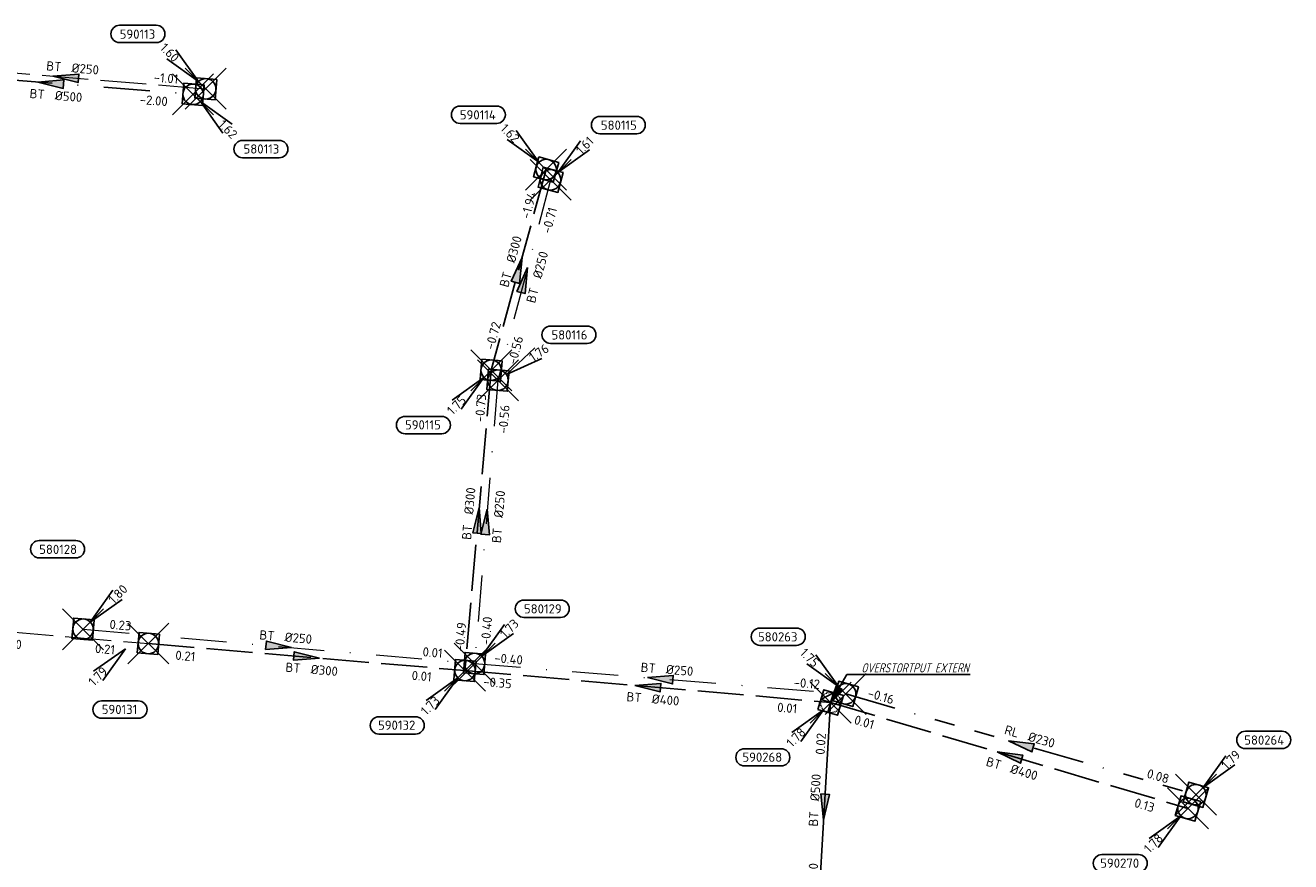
# Model space of a CAD drawing. Header units: metres. Extents: x 153343 to 157271, y 461673 to 467005.
# Tile 98 of 191: x 155294 to 155479, y 464945 to 465067. Entities that reach past the tile are written whole.
import ezdxf
from ezdxf.enums import TextEntityAlignment as Align

# ---------------------------------------------------------------- set-up
doc = ezdxf.new("R2010")
doc.units = ezdxf.units.M
doc.header["$LTSCALE"] = 0.75
doc.header["$PDMODE"] = 3
doc.header["$PDSIZE"] = 3
for name, pattern in [('HIDDENX2', [0.75, 0.5, -0.25]), ('RI-HWA_BETON', [11.4, 9, -2.4]), ('RI-RELINEN', [38, 10, -4, 0, -4, 4, -4, 4, -4, 0, -4]), ('RI-VWA_BETON', [19, 9, -5, 0, -5])]:
    doc.linetypes.add(name, pattern=pattern)
doc.layers.get('0').update_dxf_attribs({"lineweight": 25})
doc.layers.get('defpoints').update_dxf_attribs({"lineweight": 25})
for name, color, linetype in [('B-OI-RI-AANPIJLING', 1, 'Continuous'), ('B-OI-RI-HWA_OVERSTORTLEIDING_BETON_500-G', 151, 'Continuous'), ('B-OI-RI-HWA_PUTNUMMER-S @ 0.75', 151, 'Continuous'), ('B-OI-RI-HWA_RIOOLPUT_OVERSTORTPUT-S @ 0.75', 151, 'Continuous'), ('B-OI-RI-HWA_TRANSPORTLEIDING_BETON_300-G', 151, 'RI-HWA_BETON'), ('B-OI-RI-HWA_TRANSPORTLEIDING_BETON_400-G', 151, 'RI-HWA_BETON'), ('B-OI-RI-VWA_PUTNUMMER-S @ 0.75', 33, 'Continuous'), ('B-OI-RI-VWA_TRANSPORTLEIDING_B+RELINED_230-G', 33, 'RI-RELINEN'), ('B-OI-RI-VWA_TRANSPORTLEIDING_BETON_500-G', 33, 'RI-VWA_BETON')]:
    doc.layers.add(name, color=color, linetype=linetype)
for name, color, linetype, lineweight in [('B-OI-RI-HWA_RIOOLPUT_INSPECTIEPUT-S', 151, 'Continuous', 25), ('B-OI-RI-HWA_STROOMRICHTING-S @ 0.75', 151, 'Continuous', 25), ('B-OI-RI-HWA_TRANSPORTLEIDING_BETON_250-G', 151, 'RI-HWA_BETON', 18), ('B-OI-RI-VWA_RIOOLPUT_INSPECTIEPUT_BETON-S', 33, 'Continuous', 25), ('B-OI-RI-VWA_STROOMRICHTING-S @ 0.75', 33, 'Continuous', 25), ('B-OI-RI-VWA_TRANSPORTLEIDING_BETON_250-G', 33, 'RI-VWA_BETON', 18), ('N-OI-RI-BIJZONDERDERHEDEN-T18', 134, 'Continuous', 18)]:
    doc.layers.add(name, color=color, linetype=linetype, lineweight=lineweight)
doc.layers.add('inspectieput', color=7, linetype='Continuous', plot=False)
doc.layers.add('overstortput extern', color=7, linetype='Continuous', plot=False)
doc.styles.add('NLCS-ISO', font='isocpeur.ttf')
doc.styles.add('NLCS-ISO-M750-T18_CURSIEF', font='NLCS-ISO.ttf', dxfattribs={"oblique": 15, "height": 1.35})

# ---------------------------------------------------------------- blocks, each defined once
blk = doc.blocks.new('*U1694')
at = {"ltscale": 0.1}
blk.add_hatch(color=256, dxfattribs=at).paths.add_polyline_path([(-2.5, 0), (2.5, -0.83), (2.5, 0.83)])
at = {"ltscale": 0.1, "flags": 128}
blk.add_lwpolyline([(-2.5, 0), (2.5, -0.83), (2.5, 0.83)], close=True, dxfattribs=at)
at = {"ltscale": 0.1, "style": 'NLCS-ISO'}
for tag, p in [('BOBL', (-27.04, -3.24)), ('MAT', (-1, -3.74))]:
    blk.add_attdef(tag, text='', height=1.8, dxfattribs=at).set_placement(p, align=Align.BOTTOM_RIGHT)
for tag, p in [('DIA', (1, -3.74)), ('BOBR', (26.1, -3.23))]:
    blk.add_attdef(tag, text='', height=1.8, dxfattribs=at).set_placement(p, align=Align.BOTTOM_LEFT)
at = {"layer": 'defpoints', "ltscale": 0.1, "style": 'NLCS-ISO', "flags": 1}
blk.add_attdef('JVA', text='', height=1.8, dxfattribs=at).set_placement((0, -1), align=Align.TOP_CENTER)
blk = doc.blocks.new('*U1706')
at = {"ltscale": 0.1}
blk.add_hatch(color=256, dxfattribs=at).paths.add_polyline_path([(-2.5, 0), (2.5, -0.83), (2.5, 0.83)])
at = {"ltscale": 0.1, "flags": 128}
blk.add_lwpolyline([(-2.5, 0), (2.5, -0.83), (2.5, 0.83)], close=True, dxfattribs=at)
at = {"ltscale": 0.1, "style": 'NLCS-ISO'}
for tag, p in [('MAT', (-1, 0.5)), ('BOBL', (-11.07, 0))]:
    blk.add_attdef(tag, text='', height=1.8, dxfattribs=at).set_placement(p, align=Align.BOTTOM_RIGHT)
for tag, p in [('DIA', (1, 0.5)), ('BOBR', (10.13, 0))]:
    blk.add_attdef(tag, text='', height=1.8, dxfattribs=at).set_placement(p, align=Align.BOTTOM_LEFT)
at = {"layer": 'defpoints', "ltscale": 0.1, "style": 'NLCS-ISO', "flags": 1}
blk.add_attdef('JVA', text='', height=1.8, dxfattribs=at).set_placement((0, -1), align=Align.TOP_CENTER)
blk = doc.blocks.new('*U1735')
at = {"ltscale": 0.1}
blk.add_hatch(color=256, dxfattribs=at).paths.add_polyline_path([(-2.5, 0), (2.5, -0.83), (2.5, 0.83)])
at = {"ltscale": 0.1, "flags": 128}
blk.add_lwpolyline([(-2.5, 0), (2.5, -0.83), (2.5, 0.83)], close=True, dxfattribs=at)
at = {"ltscale": 0.1, "style": 'NLCS-ISO'}
for tag, p in [('BOBL', (-26.49, -3.24)), ('MAT', (-1, -3.74))]:
    blk.add_attdef(tag, text='', height=1.8, dxfattribs=at).set_placement(p, align=Align.BOTTOM_RIGHT)
for tag, p in [('DIA', (1, -3.74)), ('BOBR', (25.54, -3.23))]:
    blk.add_attdef(tag, text='', height=1.8, dxfattribs=at).set_placement(p, align=Align.BOTTOM_LEFT)
at = {"layer": 'defpoints', "ltscale": 0.1, "style": 'NLCS-ISO', "flags": 1}
blk.add_attdef('JVA', text='', height=1.8, dxfattribs=at).set_placement((0, -1), align=Align.TOP_CENTER)
blk = doc.blocks.new('*U1736')
at = {"ltscale": 0.1}
blk.add_hatch(color=256, dxfattribs=at).paths.add_polyline_path([(2.5, 0), (-2.5, -0.83), (-2.5, 0.83)])
at = {"ltscale": 0.1, "flags": 128}
blk.add_lwpolyline([(2.5, 0), (-2.5, -0.83), (-2.5, 0.83)], close=True, dxfattribs=at)
at = {"ltscale": 0.1, "style": 'NLCS-ISO'}
for tag, p in [('BOBL', (-21.67, -3.24)), ('MAT', (-1, -3.74))]:
    blk.add_attdef(tag, text='', height=1.8, dxfattribs=at).set_placement(p, align=Align.BOTTOM_RIGHT)
for tag, p in [('DIA', (1, -3.74)), ('BOBR', (20.73, -3.23))]:
    blk.add_attdef(tag, text='', height=1.8, dxfattribs=at).set_placement(p, align=Align.BOTTOM_LEFT)
at = {"layer": 'defpoints', "ltscale": 0.1, "style": 'NLCS-ISO', "flags": 1}
blk.add_attdef('JVA', text='', height=1.8, dxfattribs=at).set_placement((0, -1), align=Align.TOP_CENTER)
blk = doc.blocks.new('*U1689')
at = {"ltscale": 0.1}
blk.add_hatch(color=256, dxfattribs=at).paths.add_polyline_path([(-2.5, 0), (2.5, -0.83), (2.5, 0.83)])
at = {"ltscale": 0.1, "flags": 128}
blk.add_lwpolyline([(-2.5, 0), (2.5, -0.83), (2.5, 0.83)], close=True, dxfattribs=at)
at = {"ltscale": 0.1, "style": 'NLCS-ISO'}
for tag, p in [('BOBL', (-21.6, -3.24)), ('MAT', (-1, -3.74))]:
    blk.add_attdef(tag, text='', height=1.8, dxfattribs=at).set_placement(p, align=Align.BOTTOM_RIGHT)
for tag, p in [('DIA', (1, -3.74)), ('BOBR', (20.65, -3.23))]:
    blk.add_attdef(tag, text='', height=1.8, dxfattribs=at).set_placement(p, align=Align.BOTTOM_LEFT)
at = {"layer": 'defpoints', "ltscale": 0.1, "style": 'NLCS-ISO', "flags": 1}
blk.add_attdef('JVA', text='', height=1.8, dxfattribs=at).set_placement((0, -1), align=Align.TOP_CENTER)
blk = doc.blocks.new('*U1720')
at = {"ltscale": 0.1}
blk.add_hatch(color=256, dxfattribs=at).paths.add_polyline_path([(2.5, 0), (-2.5, -0.83), (-2.5, 0.83)])
at = {"ltscale": 0.1, "flags": 128}
blk.add_lwpolyline([(2.5, 0), (-2.5, -0.83), (-2.5, 0.83)], close=True, dxfattribs=at)
at = {"ltscale": 0.1, "style": 'NLCS-ISO'}
for tag, p in [('MAT', (-1, 0.5)), ('BOBL', (-20.09, 0))]:
    blk.add_attdef(tag, text='', height=1.8, dxfattribs=at).set_placement(p, align=Align.BOTTOM_RIGHT)
for tag, p in [('DIA', (1, 0.5)), ('BOBR', (19.14, -0.01))]:
    blk.add_attdef(tag, text='', height=1.8, dxfattribs=at).set_placement(p, align=Align.BOTTOM_LEFT)
at = {"layer": 'defpoints', "ltscale": 0.1, "style": 'NLCS-ISO', "flags": 1}
blk.add_attdef('JVA', text='', height=1.8, dxfattribs=at).set_placement((0, -1), align=Align.TOP_CENTER)
blk = doc.blocks.new('*U1721')
at = {"ltscale": 0.1}
blk.add_hatch(color=256, dxfattribs=at).paths.add_polyline_path([(2.5, 0), (-2.5, -0.83), (-2.5, 0.83)])
at = {"ltscale": 0.1, "flags": 128}
blk.add_lwpolyline([(2.5, 0), (-2.5, -0.83), (-2.5, 0.83)], close=True, dxfattribs=at)
at = {"ltscale": 0.1, "style": 'NLCS-ISO'}
for tag, p in [('MAT', (-1, 0.5)), ('BOBL', (-10.97, 0))]:
    blk.add_attdef(tag, text='', height=1.8, dxfattribs=at).set_placement(p, align=Align.BOTTOM_RIGHT)
for tag, p in [('DIA', (1, 0.5)), ('BOBR', (10.02, 0))]:
    blk.add_attdef(tag, text='', height=1.8, dxfattribs=at).set_placement(p, align=Align.BOTTOM_LEFT)
at = {"layer": 'defpoints', "ltscale": 0.1, "style": 'NLCS-ISO', "flags": 1}
blk.add_attdef('JVA', text='', height=1.8, dxfattribs=at).set_placement((0, -1), align=Align.TOP_CENTER)
blk = doc.blocks.new('*U1739')
at = {"ltscale": 0.1}
blk.add_hatch(color=256, dxfattribs=at).paths.add_polyline_path([(-2.5, 0), (2.5, -0.83), (2.5, 0.83)])
at = {"ltscale": 0.1, "flags": 128}
blk.add_lwpolyline([(-2.5, 0), (2.5, -0.83), (2.5, 0.83)], close=True, dxfattribs=at)
at = {"ltscale": 0.1, "style": 'NLCS-ISO'}
for tag, p in [('MAT', (-1, 0.5)), ('BOBL', (-18.08, 0))]:
    blk.add_attdef(tag, text='', height=1.8, dxfattribs=at).set_placement(p, align=Align.BOTTOM_RIGHT)
for tag, p in [('DIA', (1, 0.5)), ('BOBR', (17.14, 0))]:
    blk.add_attdef(tag, text='', height=1.8, dxfattribs=at).set_placement(p, align=Align.BOTTOM_LEFT)
at = {"layer": 'defpoints', "ltscale": 0.1, "style": 'NLCS-ISO', "flags": 1}
blk.add_attdef('JVA', text='', height=1.8, dxfattribs=at).set_placement((0, -1), align=Align.TOP_CENTER)
blk = doc.blocks.new('*U1714')
at = {"ltscale": 0.1}
blk.add_hatch(color=256, dxfattribs=at).paths.add_polyline_path([(-2.5, 0), (2.5, -0.83), (2.5, 0.83)])
at = {"ltscale": 0.1, "flags": 128}
blk.add_lwpolyline([(-2.5, 0), (2.5, -0.83), (2.5, 0.83)], close=True, dxfattribs=at)
at = {"ltscale": 0.1, "style": 'NLCS-ISO'}
for tag, p in [('MAT', (-1, 0.5)), ('BOBL', (-26.23, 0))]:
    blk.add_attdef(tag, text='', height=1.8, dxfattribs=at).set_placement(p, align=Align.BOTTOM_RIGHT)
for tag, p in [('DIA', (1, 0.5)), ('BOBR', (25.29, -0.01))]:
    blk.add_attdef(tag, text='', height=1.8, dxfattribs=at).set_placement(p, align=Align.BOTTOM_LEFT)
at = {"layer": 'defpoints', "ltscale": 0.1, "style": 'NLCS-ISO', "flags": 1}
blk.add_attdef('JVA', text='', height=1.8, dxfattribs=at).set_placement((0, -1), align=Align.TOP_CENTER)
blk = doc.blocks.new('*U1710')
at = {"ltscale": 0.1}
blk.add_hatch(color=256, dxfattribs=at).paths.add_polyline_path([(-2.5, 0), (2.5, -0.83), (2.5, 0.83)])
at = {"ltscale": 0.1, "flags": 128}
blk.add_lwpolyline([(-2.5, 0), (2.5, -0.83), (2.5, 0.83)], close=True, dxfattribs=at)
at = {"ltscale": 0.1, "style": 'NLCS-ISO'}
for tag, p in [('MAT', (-1, 0.5)), ('BOBL', (-27.01, 0))]:
    blk.add_attdef(tag, text='', height=1.8, dxfattribs=at).set_placement(p, align=Align.BOTTOM_RIGHT)
for tag, p in [('DIA', (1, 0.5)), ('BOBR', (26.06, -0.01))]:
    blk.add_attdef(tag, text='', height=1.8, dxfattribs=at).set_placement(p, align=Align.BOTTOM_LEFT)
at = {"layer": 'defpoints', "ltscale": 0.1, "style": 'NLCS-ISO', "flags": 1}
blk.add_attdef('JVA', text='', height=1.8, dxfattribs=at).set_placement((0, -1), align=Align.TOP_CENTER)
blk = doc.blocks.new('*U1711')
at = {"ltscale": 0.1}
blk.add_hatch(color=256, dxfattribs=at).paths.add_polyline_path([(2.5, 0), (-2.5, -0.83), (-2.5, 0.83)])
at = {"ltscale": 0.1, "flags": 128}
blk.add_lwpolyline([(2.5, 0), (-2.5, -0.83), (-2.5, 0.83)], close=True, dxfattribs=at)
at = {"ltscale": 0.1, "style": 'NLCS-ISO'}
for tag, p in [('MAT', (-1, 0.5)), ('BOBL', (-29.02, 0))]:
    blk.add_attdef(tag, text='', height=1.8, dxfattribs=at).set_placement(p, align=Align.BOTTOM_RIGHT)
for tag, p in [('DIA', (1, 0.5)), ('BOBR', (28.07, -0.01))]:
    blk.add_attdef(tag, text='', height=1.8, dxfattribs=at).set_placement(p, align=Align.BOTTOM_LEFT)
at = {"layer": 'defpoints', "ltscale": 0.1, "style": 'NLCS-ISO', "flags": 1}
blk.add_attdef('JVA', text='', height=1.8, dxfattribs=at).set_placement((0, -1), align=Align.TOP_CENTER)
blk = doc.blocks.new('*U1691')
at = {"ltscale": 0.1}
blk.add_hatch(color=256, dxfattribs=at).paths.add_polyline_path([(2.5, 0), (-2.5, -0.83), (-2.5, 0.83)])
at = {"ltscale": 0.1, "flags": 128}
blk.add_lwpolyline([(2.5, 0), (-2.5, -0.83), (-2.5, 0.83)], close=True, dxfattribs=at)
at = {"ltscale": 0.1, "style": 'NLCS-ISO'}
for tag, p in [('BOBL', (-18.41, -3.24)), ('MAT', (-1, -3.74))]:
    blk.add_attdef(tag, text='', height=1.8, dxfattribs=at).set_placement(p, align=Align.BOTTOM_RIGHT)
for tag, p in [('DIA', (1, -3.74)), ('BOBR', (17.46, -3.24))]:
    blk.add_attdef(tag, text='', height=1.8, dxfattribs=at).set_placement(p, align=Align.BOTTOM_LEFT)
at = {"layer": 'defpoints', "ltscale": 0.1, "style": 'NLCS-ISO', "flags": 1}
blk.add_attdef('JVA', text='', height=1.8, dxfattribs=at).set_placement((0, -1), align=Align.TOP_CENTER)
blk = doc.blocks.new('*U1692')
at = {"ltscale": 0.1}
blk.add_hatch(color=256, dxfattribs=at).paths.add_polyline_path([(2.5, 0), (-2.5, -0.83), (-2.5, 0.83)])
at = {"ltscale": 0.1, "flags": 128}
blk.add_lwpolyline([(2.5, 0), (-2.5, -0.83), (-2.5, 0.83)], close=True, dxfattribs=at)
at = {"ltscale": 0.1, "style": 'NLCS-ISO'}
for tag, p in [('BOBL', (-10.88, -3.24)), ('MAT', (-1, -3.74))]:
    blk.add_attdef(tag, text='', height=1.8, dxfattribs=at).set_placement(p, align=Align.BOTTOM_RIGHT)
for tag, p in [('DIA', (1, -3.74)), ('BOBR', (9.93, -3.24))]:
    blk.add_attdef(tag, text='', height=1.8, dxfattribs=at).set_placement(p, align=Align.BOTTOM_LEFT)
at = {"layer": 'defpoints', "ltscale": 0.1, "style": 'NLCS-ISO', "flags": 1}
blk.add_attdef('JVA', text='', height=1.8, dxfattribs=at).set_placement((0, -1), align=Align.TOP_CENTER)
blk = doc.blocks.new('*U1633')
at = {"ltscale": 0.1}
blk.add_hatch(color=256, dxfattribs=at).paths.add_polyline_path([(-2.5, 0), (2.5, -0.83), (2.5, 0.83)])
at = {"ltscale": 0.1, "flags": 128}
blk.add_lwpolyline([(-2.5, 0), (2.5, -0.83), (2.5, 0.83)], close=True, dxfattribs=at)
at = {"ltscale": 0.1, "style": 'NLCS-ISO'}
for tag, p in [('BOBL', (-7.37, -3.24)), ('MAT', (-1, -3.74))]:
    blk.add_attdef(tag, text='', height=1.8, dxfattribs=at).set_placement(p, align=Align.BOTTOM_RIGHT)
for tag, p in [('DIA', (1, -3.74)), ('BOBR', (17.59, -3.24))]:
    blk.add_attdef(tag, text='', height=1.8, dxfattribs=at).set_placement(p, align=Align.BOTTOM_LEFT)
at = {"layer": 'defpoints', "ltscale": 0.1, "style": 'NLCS-ISO', "flags": 1}
blk.add_attdef('JVA', text='', height=1.8, dxfattribs=at).set_placement((0, -1), align=Align.TOP_CENTER)
blk = doc.blocks.new('B-SRI-PUT_HWA-SO')
at = {"lineweight": -3, "flags": 128}
blk.add_lwpolyline([(-2, -2), (2, -2), (2, 2), (-2, 2)], close=True, dxfattribs=at)
at = {"lineweight": -3}
blk.add_circle((0, 0), 2, dxfattribs=at)
blk = doc.blocks.new('*U241')
for q in [(-7.6, -5.83), (-5.83, -7.6)]:
    blk.add_line((-1.41, -1.41), q)
blk.add_lwpolyline([(-16.81, -12.39), (-9.65, -12.39, 1), (-9.65, -9.01), (-16.81, -9.01, 1)], format="xyb", close=True)
at = {"ltscale": 0.1, "style": 'NLCS-ISO'}
blk.add_attdef('PUTHGT', text='', height=1.8, rotation=45, dxfattribs=at).set_placement((-8.44, -8.48), align=Align.MIDDLE_LEFT)
blk.add_attdef('PUTNR', text='', height=1.8, dxfattribs=at).set_placement((-13.33, -8.87), align=Align.MIDDLE_CENTER)
blk = doc.blocks.new('B-SRI-PUT_OVERSTORT-SO')
at = {"ltscale": 0.1}
for p, q in [((0, 2), (-2, 0)), ((0, 2), (0, -2)), ((0, 2), (2, 0)), ((2, 0), (-2, 0))]:
    blk.add_line(p, q, dxfattribs=at)
at = {"lineweight": -3, "flags": 128}
blk.add_lwpolyline([(-2, -2), (2, -2), (2, 2), (-2, 2)], close=True, dxfattribs=at)
at = {"ltscale": 0.1, "flags": 128}
blk.add_lwpolyline([(0, 2), (-2, 0), (2, 0)], close=True, dxfattribs=at)
at = {"linetype": 'HIDDENX2', "lineweight": -3, "ltscale": 0.25}
blk.add_circle((0, 0), 2, dxfattribs=at)
blk = doc.blocks.new('*U944')
for q in [(-7.6, -5.83), (-5.83, -7.6)]:
    blk.add_line((-1.41, -1.41), q)
blk.add_lwpolyline([(-6.04, -15), (1.12, -15, 1), (1.12, -11.61), (-6.04, -11.61, 1)], format="xyb", close=True)
at = {"ltscale": 0.1, "style": 'NLCS-ISO'}
blk.add_attdef('PUTHGT', text='', height=1.8, rotation=45, dxfattribs=at).set_placement((-8.44, -8.48), align=Align.MIDDLE_LEFT)
blk.add_attdef('PUTNR', text='', height=1.8, dxfattribs=at).set_placement((-2.56, -11.47), align=Align.MIDDLE_CENTER)
blk = doc.blocks.new('*U255')
for q in [(-5.83, 7.6), (-7.6, 5.83)]:
    blk.add_line((-1.41, 1.41), q)
blk.add_lwpolyline([(-16.81, 12.39), (-9.65, 12.39, -1), (-9.65, 9.01), (-16.81, 9.01, -1)], format="xyb", close=True)
at = {"ltscale": 0.1, "style": 'NLCS-ISO'}
blk.add_attdef('PUTNR', text='', height=1.8, dxfattribs=at).set_placement((-13.33, 10.67), align=Align.MIDDLE_CENTER)
blk.add_attdef('PUTHGT', text='', height=1.8, rotation=315, dxfattribs=at).set_placement((-8.44, 8.48), align=Align.MIDDLE_LEFT)
blk = doc.blocks.new('*U43')
for q in [(5.83, 7.6), (7.6, 5.83)]:
    blk.add_line((1.41, 1.41), q)
blk.add_lwpolyline([(16.81, 12.39), (9.65, 12.39, 1), (9.65, 9.01), (16.81, 9.01, 1)], format="xyb", close=True)
at = {"ltscale": 0.1, "style": 'NLCS-ISO'}
blk.add_attdef('PUTHGT', text='', height=1.8, rotation=45, dxfattribs=at).set_placement((5.39, 5.43), align=Align.MIDDLE_LEFT)
blk.add_attdef('PUTNR', text='', height=1.8, dxfattribs=at).set_placement((13.33, 10.67), align=Align.MIDDLE_CENTER)
blk = doc.blocks.new('*U901')
for q in [(-5.83, 7.6), (-7.6, 5.83)]:
    blk.add_line((-1.41, 1.41), q)
blk.add_lwpolyline([(-16.75, 12.85), (-9.59, 12.85, -1), (-9.59, 9.47), (-16.75, 9.47, -1)], format="xyb", close=True)
at = {"ltscale": 0.1, "style": 'NLCS-ISO'}
blk.add_attdef('PUTNR', text='', height=1.8, dxfattribs=at).set_placement((-13.27, 11.13), align=Align.MIDDLE_CENTER)
blk.add_attdef('PUTHGT', text='', height=1.8, rotation=315, dxfattribs=at).set_placement((-8.44, 8.48), align=Align.MIDDLE_LEFT)
blk = doc.blocks.new('*U902')
for q in [(5.83, 7.6), (7.6, 5.83)]:
    blk.add_line((1.41, 1.41), q)
blk.add_lwpolyline([(-1.4, 17.32), (-8.55, 17.32, 1), (-8.55, 13.93), (-1.4, 13.93, 1)], format="xyb", close=True)
at = {"ltscale": 0.1, "style": 'NLCS-ISO'}
blk.add_attdef('PUTNR', text='', height=1.8, dxfattribs=at).set_placement((-4.87, 15.59), align=Align.MIDDLE_CENTER)
blk.add_attdef('PUTHGT', text='', height=1.8, rotation=45, dxfattribs=at).set_placement((5.39, 5.43), align=Align.MIDDLE_LEFT)
blk = doc.blocks.new('*U924')
for q in [(7.2, 6.32), (8.59, 4.24)]:
    blk.add_line((1.66, 1.11), q)
blk.add_lwpolyline([(17.43, 10.56), (10.27, 10.56, 1), (10.27, 7.18), (17.43, 7.18, 1)], format="xyb", close=True)
at = {"ltscale": 0.1, "style": 'NLCS-ISO'}
blk.add_attdef('PUTHGT', text='', height=1.8, rotation=33.7613, dxfattribs=at).set_placement((6.34, 4.27), align=Align.MIDDLE_LEFT)
blk.add_attdef('PUTNR', text='', height=1.8, dxfattribs=at).set_placement((13.95, 8.84), align=Align.MIDDLE_CENTER)
blk = doc.blocks.new('*U321')
for q in [(5.83, -7.6), (7.6, -5.83)]:
    blk.add_line((1.41, -1.41), q)
blk.add_lwpolyline([(16.81, -12.39), (9.65, -12.39, -1), (9.65, -9.01), (16.81, -9.01, -1)], format="xyb", close=True)
at = {"ltscale": 0.1, "style": 'NLCS-ISO'}
blk.add_attdef('PUTHGT', text='', height=1.8, rotation=315, dxfattribs=at).set_placement((5.39, -5.43), align=Align.MIDDLE_LEFT)
blk.add_attdef('PUTNR', text='', height=1.8, dxfattribs=at).set_placement((13.33, -8.87), align=Align.MIDDLE_CENTER)
blk = doc.blocks.new('B-SRI-PUT_VWA-SO')
at = {"flags": 128}
blk.add_lwpolyline([(-2, 2), (2, 2), (2, -2), (-2, -2)], close=True, dxfattribs=at)
at = {"lineweight": -3, "flags": 128}
blk.add_lwpolyline([(2, -2), (2, 2), (-2, 2), (-2, -2)], close=True, dxfattribs=at)
at = {"lineweight": -3}
blk.add_circle((0, 0), 2, dxfattribs=at)

msp = doc.modelspace()

# ---------------------------------------------------------------- linework, layer by layer
at = {"layer": 'B-OI-RI-AANPIJLING', "transparency": 33554610, "flags": 128}
msp.add_lwpolyline([(155412, 464967.81), (155413.7, 464969.71), (155412.82, 464970.22), (155412, 464967.81), (155412.97, 464970.14), (155413.12, 464970.05), (155412, 464967.81), (155413.41, 464969.88), (155413.56, 464969.79), (155412, 464967.81), (155414.39, 464971.89), (155432.44, 464971.89)], dxfattribs=at)
at = {"layer": 'B-OI-RI-HWA_OVERSTORTLEIDING_BETON_500-G', "transparency": 33554610}
msp.add_line((155412, 464967.81), (155410.17, 464937.25), dxfattribs=at)
at = {"layer": 'B-OI-RI-HWA_TRANSPORTLEIDING_BETON_250-G', "transparency": 33554610}
for p, q in [((155279.53, 465061.05), (155320.52, 465057.66)), ((155265.88, 464980.34), (155312.12, 464976.45))]:
    msp.add_line(p, q, dxfattribs=at)
at = {"layer": 'B-OI-RI-HWA_TRANSPORTLEIDING_BETON_300-G', "transparency": 33554610}
for p, q in [((155370.35, 465045.84), (155362.31, 465016.46)), ((155362.31, 465016.46), (155358.47, 464972.49)), ((155312.12, 464976.45), (155358.47, 464972.49))]:
    msp.add_line(p, q, dxfattribs=at)
at = {"layer": 'B-OI-RI-HWA_TRANSPORTLEIDING_BETON_400-G', "transparency": 33554610}
for p, q in [((155358.47, 464972.49), (155412, 464967.81)), ((155412, 464967.81), (155464.32, 464952.3))]:
    msp.add_line(p, q, dxfattribs=at)
at = {"layer": 'B-OI-RI-VWA_TRANSPORTLEIDING_B+RELINED_230-G', "transparency": 33554610}
msp.add_line((155414.21, 464969.08), (155465.48, 464954.31), dxfattribs=at)
at = {"layer": 'B-OI-RI-VWA_TRANSPORTLEIDING_BETON_250-G', "transparency": 33554610}
for p, q in [((155371, 465044.33), (155363.3, 465015)), ((155363.3, 465015), (155359.87, 464973.52)), ((155302.56, 464978.54), (155359.87, 464973.52)), ((155359.87, 464973.52), (155414.21, 464969.08))]:
    msp.add_line(p, q, dxfattribs=at)
at = {"layer": 'B-OI-RI-VWA_TRANSPORTLEIDING_BETON_500-G', "transparency": 33554610}
msp.add_line((155276.99, 465060.12), (155318.67, 465056.85), dxfattribs=at)
at = {"layer": 'inspectieput', "color": 0, "transparency": 33554610}
for p in [(155318.67, 465056.85), (155320.52, 465057.66), (155370.35, 465045.84), (155371, 465044.33), (155362.31, 465016.46), (155363.3, 465015), (155302.56, 464978.54), (155312.12, 464976.45), (155359.87, 464973.52), (155358.47, 464972.49), (155414.21, 464969.08), (155465.48, 464954.31), (155464.32, 464952.3)]:
    msp.add_point(p, dxfattribs=at)
at = {"layer": 'overstortput extern', "color": 0, "transparency": 33554610}
msp.add_point((155412, 464967.81), dxfattribs=at)

# ---------------------------------------------------------------- block references
at = {"layer": 'B-OI-RI-HWA_PUTNUMMER-S @ 0.75', "color": 0, "transparency": 33554610, "xscale": 0.75, "yscale": 0.75, "zscale": 0.75}
for p, values in [((155320.52, 465057.66), {'PUTNR': '590113', 'PUTHGT': '1.60'}), ((155370.35, 465045.84), {'PUTNR': '590114', 'PUTHGT': '1.62'})]:
    msp.add_blockref('*U255', p, dxfattribs=at).add_auto_attribs(values)
at = {"layer": 'B-OI-RI-HWA_PUTNUMMER-S @ 0.75', "color": 0, "transparency": 33554610}
ref = msp.add_blockref('*U241', (155362.31, 465016.46), dxfattribs=dict(at, xscale=0.75, yscale=0.75, zscale=0.75))
ref.add_attrib('PUTNR', '590115', dxfattribs={"layer": '0', "ltscale": 0.1, "height": 1.35, "style": 'NLCS-ISO'}).set_placement((155352.31, 465008.46), align=Align.MIDDLE_CENTER)
ref.add_attrib('PUTHGT', '1.75', dxfattribs={"layer": '0', "ltscale": 0.1, "height": 1.35, "rotation": 45, "style": 'NLCS-ISO'}).set_placement((155356.17, 465010.29), align=Align.MIDDLE_LEFT)
ref = msp.add_blockref('*U944', (155309.81, 464976.75), dxfattribs=dict(at, xscale=0.75, yscale=0.75, zscale=0.75))
ref.add_attrib('PUTNR', '590131', dxfattribs={"layer": '0', "ltscale": 0.1, "height": 1.35, "style": 'NLCS-ISO'}).set_placement((155307.89, 464966.8), align=Align.MIDDLE_CENTER)
ref.add_attrib('PUTHGT', '1.79', dxfattribs={"layer": '0', "ltscale": 0.1, "height": 1.35, "rotation": 45, "style": 'NLCS-ISO'}).set_placement((155303.67, 464970.58), align=Align.MIDDLE_LEFT)
ref = msp.add_blockref('*U241', (155358.47, 464972.49), dxfattribs=dict(at, xscale=0.75, yscale=0.75, zscale=0.75))
ref.add_attrib('PUTNR', '590132', dxfattribs={"layer": '0', "ltscale": 0.1, "height": 1.35, "style": 'NLCS-ISO'}).set_placement((155348.47, 464964.49), align=Align.MIDDLE_CENTER)
ref.add_attrib('PUTHGT', '1.73', dxfattribs={"layer": '0', "ltscale": 0.1, "height": 1.35, "rotation": 45, "style": 'NLCS-ISO'}).set_placement((155352.33, 464966.32), align=Align.MIDDLE_LEFT)
ref = msp.add_blockref('*U241', (155412, 464967.81), dxfattribs=dict(at, xscale=0.75, yscale=0.75, zscale=0.75))
ref.add_attrib('PUTNR', '590268', dxfattribs={"layer": '0', "ltscale": 0.1, "height": 1.35, "style": 'NLCS-ISO'}).set_placement((155402, 464959.81), align=Align.MIDDLE_CENTER)
ref.add_attrib('PUTHGT', '1.78', dxfattribs={"layer": '0', "ltscale": 0.1, "height": 1.35, "rotation": 45, "style": 'NLCS-ISO'}).set_placement((155405.86, 464961.64), align=Align.MIDDLE_LEFT)
ref = msp.add_blockref('*U241', (155464.32, 464952.3), dxfattribs=dict(at, xscale=0.75, yscale=0.75, zscale=0.75))
ref.add_attrib('PUTNR', '590270', dxfattribs={"layer": '0', "ltscale": 0.1, "height": 1.35, "style": 'NLCS-ISO'}).set_placement((155454.32, 464944.3), align=Align.MIDDLE_CENTER)
ref.add_attrib('PUTHGT', '1.78', dxfattribs={"layer": '0', "ltscale": 0.1, "height": 1.35, "rotation": 45, "style": 'NLCS-ISO'}).set_placement((155458.18, 464946.13), align=Align.MIDDLE_LEFT)
at = {"layer": 'B-OI-RI-HWA_RIOOLPUT_INSPECTIEPUT-S', "transparency": 33554610}
for p, xscale, yscale, zscale, rotation in [((155320.52, 465057.66), 0.7500000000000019, 0.7500000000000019, 0.7500000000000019, 175.2722209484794), ((155370.35, 465045.84), 0.75, 0.75, 0.75, 254.6953888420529), ((155362.31, 465016.46), 0.75, 0.75, 0.75, 265.0088926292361), ((155312.12, 464976.45), 0.7500000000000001, 0.7500000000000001, 0.7500000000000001, 355.1166854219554), ((155358.47, 464972.49), 0.75, 0.75, 0.75, 355.0034715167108), ((155464.32, 464952.3), 0.7500000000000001, 0.7500000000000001, 0.7500000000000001, 163.4878088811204)]:
    msp.add_blockref('B-SRI-PUT_HWA-SO', p, dxfattribs=dict(at, xscale=xscale, yscale=yscale, zscale=zscale, rotation=rotation))
at = {"layer": 'B-OI-RI-HWA_RIOOLPUT_OVERSTORTPUT-S @ 0.75', "color": 0, "transparency": 33554610, "xscale": 0.75, "yscale": 0.75, "zscale": 0.75, "rotation": 343.4878088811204}
msp.add_blockref('B-SRI-PUT_OVERSTORT-SO', (155412, 464967.81), dxfattribs=at)
at = {"layer": 'B-OI-RI-HWA_STROOMRICHTING-S @ 0.75', "color": 0, "transparency": 33554610}
for name, p, xscale, yscale, zscale, rotation, values in [('*U1739', (155300.02, 465059.35), 0.75, 0.75, 0.75, 355.2722209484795, {'MAT': 'BT', 'DIA': '%%c250', 'BOBL': '-1.02', 'BOBR': '-1.01'}), ('*U1721', (155366.33, 465031.15), 0.75, 0.75, 0.75, 74.69538884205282, {'MAT': 'BT', 'DIA': '%%c300', 'BOBL': '-0.72', 'BOBR': '-1.94'}), ('*U1720', (155360.39, 464994.47), 0.7499999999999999, 0.7499999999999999, 0.7499999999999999, 85.00889262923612, {'MAT': 'BT', 'DIA': '%%c300', 'BOBL': '-0.49', 'BOBR': '-0.73'}), ('*U1689', (155289, 464978.4), 0.75, 0.75, 0.75, 355.191241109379, {'MAT': 'BT', 'DIA': '%%c250', 'BOBL': '0.03', 'BOBR': '0.21'}), ('*U1736', (155335.3, 464974.47), 0.75, 0.75, 0.75, 355.1166854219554, {'MAT': 'BT', 'DIA': '%%c300', 'BOBL': '0.21', 'BOBR': '0.01'}), ('*U1735', (155385.23, 464970.15), 0.75, 0.75, 0.75, 355.0034715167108, {'MAT': 'BT', 'DIA': '%%c400', 'BOBL': '-0.35', 'BOBR': '0.01'}), ('*U1694', (155438.16, 464960.05), 0.75, 0.75, 0.75, 343.4878088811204, {'MAT': 'BT', 'DIA': '%%c400', 'BOBL': '0.01', 'BOBR': '0.13'}), ('*U1706', (155411.08, 464952.53), 0.75, 0.75, 0.75, 86.5730949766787, {'MAT': 'BT', 'DIA': '%%c500', 'BOBL': '-0.70', 'BOBR': '0.02'})]:
    msp.add_blockref(name, p, dxfattribs=dict(at, xscale=xscale, yscale=yscale, zscale=zscale, rotation=rotation)).add_auto_attribs(values)
at = {"layer": 'B-OI-RI-VWA_PUTNUMMER-S @ 0.75', "color": 0, "transparency": 33554610}
ref = msp.add_blockref('*U321', (155318.67, 465056.85), dxfattribs=dict(at, xscale=0.75, yscale=0.75, zscale=0.75))
ref.add_attrib('PUTNR', '580113', dxfattribs={"layer": '0', "ltscale": 0.1, "height": 1.35, "style": 'NLCS-ISO'}).set_placement((155328.67, 465048.85), align=Align.MIDDLE_CENTER)
ref.add_attrib('PUTHGT', '1.62', dxfattribs={"layer": '0', "ltscale": 0.1, "height": 1.35, "rotation": 315, "style": 'NLCS-ISO'}).set_placement((155322.71, 465052.78), align=Align.MIDDLE_LEFT)
at = {"layer": 'B-OI-RI-VWA_PUTNUMMER-S @ 0.75', "color": 0, "transparency": 33554610, "xscale": 0.75, "yscale": 0.75, "zscale": 0.75}
for name, p, values in [('*U43', (155371, 465044.33), {'PUTNR': '580115', 'PUTHGT': '1.61'}), ('*U924', (155363.3, 465015), {'PUTNR': '580116', 'PUTHGT': '1.76'}), ('*U902', (155302.56, 464978.54), {'PUTNR': '580128', 'PUTHGT': '1.80'}), ('*U43', (155359.87, 464973.52), {'PUTNR': '580129', 'PUTHGT': '1.73'}), ('*U901', (155414.21, 464969.08), {'PUTNR': '580263', 'PUTHGT': '1.75'}), ('*U43', (155465.48, 464954.31), {'PUTNR': '580264', 'PUTHGT': '1.79'})]:
    msp.add_blockref(name, p, dxfattribs=at).add_auto_attribs(values)
at = {"layer": 'B-OI-RI-VWA_RIOOLPUT_INSPECTIEPUT_BETON-S', "transparency": 33554610}
for p, xscale, yscale, zscale, rotation in [((155318.67, 465056.85), 0.75, 0.75, 0.75, 175.5140545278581), ((155371, 465044.33), 0.7500000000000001, 0.7500000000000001, 0.7500000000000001, 255.2900969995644), ((155363.3, 465015), 0.7500000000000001, 0.7500000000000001, 0.7500000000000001, 265.2729405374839), ((155302.56, 464978.54), 0.75, 0.75, 0.75, 354.9940226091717), ((155359.87, 464973.52), 0.75, 0.75, 0.75, 355.3288664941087), ((155414.21, 464969.08), 0.75, 0.75, 0.75, 343.9292241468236), ((155465.48, 464954.31), 0.7500000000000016, 0.7500000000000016, 0.7500000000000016, 163.9292241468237)]:
    msp.add_blockref('B-SRI-PUT_VWA-SO', p, dxfattribs=dict(at, xscale=xscale, yscale=yscale, zscale=zscale, rotation=rotation))
at = {"layer": 'B-OI-RI-VWA_STROOMRICHTING-S @ 0.75', "color": 0, "transparency": 33554610, "xscale": 0.75, "yscale": 0.75, "zscale": 0.75}
for name, p, rotation, values in [('*U1633', (155297.83, 465058.48), 355.5140545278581, {'MAT': 'BT', 'DIA': '%%c500', 'BOBL': '-2.10', 'BOBR': '-2.00'}), ('*U1692', (155367.15, 465029.66), 75.29009699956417, {'MAT': 'BT', 'DIA': '%%c250', 'BOBL': '-0.56', 'BOBR': '-0.71'}), ('*U1691', (155361.58, 464994.26), 85.2729405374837, {'MAT': 'BT', 'DIA': '%%c250', 'BOBL': '-0.40', 'BOBR': '-0.56'}), ('*U1711', (155331.21, 464976.03), 354.9940226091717, {'MAT': 'BT', 'DIA': '%%c250', 'BOBL': '0.23', 'BOBR': '0.01'}), ('*U1710', (155387.04, 464971.3), 355.3288664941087, {'MAT': 'BT', 'DIA': '%%c250', 'BOBL': '-0.40', 'BOBR': '-0.12'}), ('*U1714', (155439.85, 464961.7), 343.9292241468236, {'MAT': 'RL', 'DIA': '%%c230', 'BOBL': '-0.16', 'BOBR': '0.08'})]:
    msp.add_blockref(name, p, dxfattribs=dict(at, rotation=rotation)).add_auto_attribs(values)

# ---------------------------------------------------------------- texts
at = {"layer": 'N-OI-RI-BIJZONDERDERHEDEN-T18', "transparency": 33554610, "style": 'NLCS-ISO-M750-T18_CURSIEF', "oblique": 15, "width": 0.8}
msp.add_text('OVERSTORTPUT EXTERN', height=1.35, dxfattribs=at).set_placement((155416.5, 464972.21))

doc.saveas('drawing.dxf')
